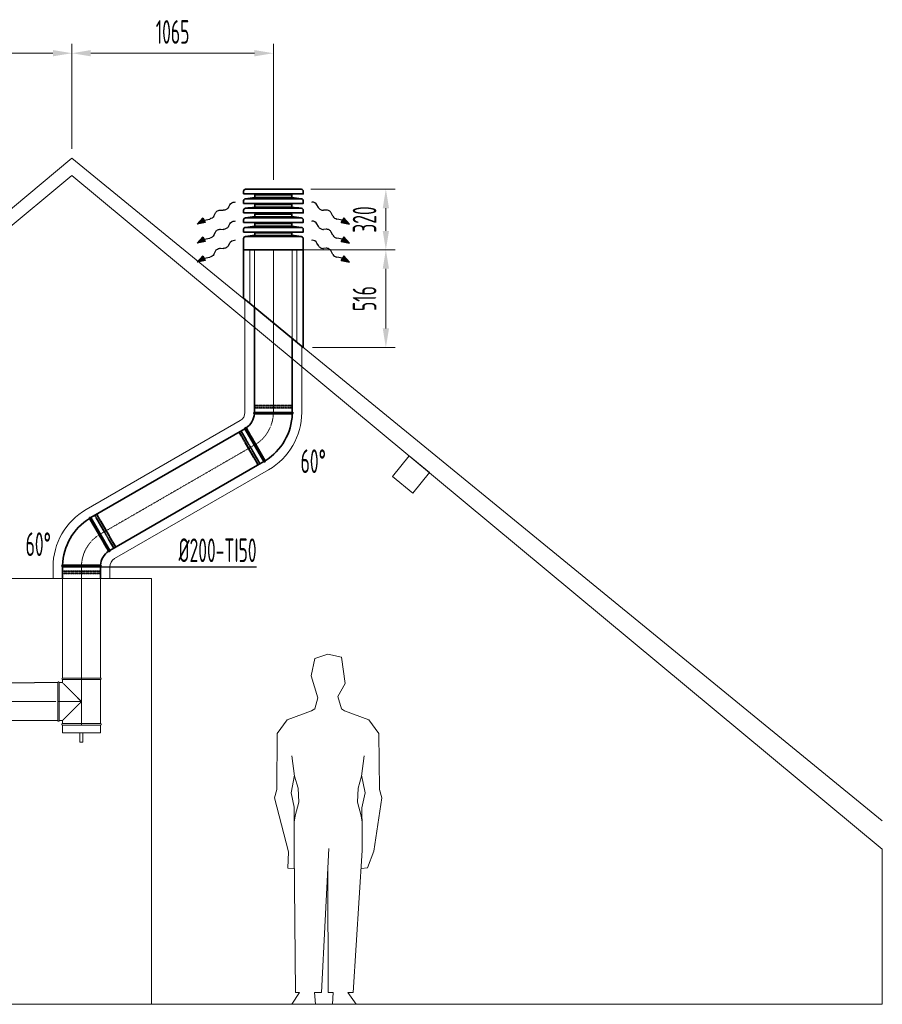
# Model space of a CAD drawing. Header units: millimetres. Extents: x 15940 to 92175, y -24684 to 227664.
# Tile 103 of 132: x 54915 to 59475, y 165606 to 170811. Entities that reach past the tile are written whole.
import ezdxf

# ---------------------------------------------------------------- set-up
doc = ezdxf.new("R2010")
doc.units = ezdxf.units.MM
doc.header["$LTSCALE"] = 0.05
for name, pattern in [('ACAD_ISO02W100', [15, 12, -3]), ('ACAD_ISO10W100', [18, 12, -3, 0, -3]), ('phl_thick', [0])]:
    doc.linetypes.add(name, pattern=pattern)
doc.layers.get('0').update_dxf_attribs({"lineweight": 5})
for name, color, linetype, lineweight in [('VZT_0D EHA (VÝFUK)', 14, 'Continuous', 35), ('VZT_13 EHA (VÝFUK) - OBRYS', 14, 'Continuous', 35), ('VZT_14 EHA (VÝFUK) - OSA', 14, 'ACAD_ISO10W100', 5), ('VZT_16 EHA (VÝFUK) - SKRYTÉ', 14, 'ACAD_ISO02W100', 5), ('VZT_30 DISTRIBUČNÍ PRVKY - OBRYS', 1, 'Continuous', 35), ('VZT_50 POPIS - OBECNE', 7, 'Continuous', 13), ('VZT_60_KOTY - DIMENZE', 7, 'Continuous', 5), ('VZT_IZOLACE - TEPELNÁ', 6, 'IZOLACE TEPELNA', 5)]:
    doc.layers.add(name, color=color, linetype=linetype, lineweight=lineweight)
doc.layers.add('VZT_15 EHA (VÝFUK) - NETISK', color=8, linetype='ACAD_ISO02W100', lineweight=5, plot=False)
doc.styles.add('EVORA_125', font='isocp.shx', dxfattribs={"width": 0.6, "height": 125})
doc.styles.get("Standard").update_dxf_attribs({"font": 'arial.ttf'})
doc.linetypes.add('IZOLACE', pattern='A,0.00254,-2.54,[134,ltypeshp.shx,S=2.54,R=0,X=-2.54,Y=0],-5.08,[134,ltypeshp.shx,S=2.54,R=180,X=2.54,Y=0],-2.54', length=10.16254)
doc.linetypes.add('IZOLACE TEPELNA', pattern='A,12.7,-1.5,["T",Standard,S=2.54,R=0,X=0,Y=-1.27],-3', length=17.2)

msp = doc.modelspace()

# ---------------------------------------------------------------- linework, layer by layer
for p, q in [((56543.2, 167458), (56476, 167433.7)), ((56615.7, 167442.3), (56543.2, 167458)), ((56635.2, 167302.7), (56615.7, 167442.3)), ((56476, 167433.7), (56456.5, 167343.5)), ((56456.5, 167343.5), (56491.8, 167227.1)), ((56597.2, 167233.7), (56635.2, 167302.7)), ((56475.1, 167168.1), (56491.8, 167227.1)), ((56615.8, 167168.1), (56597.2, 167233.7)), ((56329.4, 167110.4), (56458.4, 167158.2)), ((56458.4, 167158.2), (56475.1, 167168.1)), ((56632.4, 167158.2), (56615.8, 167168.1)), ((56761.4, 167110.4), (56632.4, 167158.2)), ((56276.5, 167038.2), (56329.4, 167110.4)), ((56814.3, 167038.2), (56761.4, 167110.4)), ((56273.6, 166742.6), (56276.5, 167038.2)), ((56817.2, 166742.6), (56814.3, 167038.2)), ((56354.3, 166920), (56368.1, 166813.2)), ((56736.5, 166920), (56722.7, 166813.2)), ((56368.1, 166817), (56349.9, 166723.5)), ((56368.1, 166813.2), (56387.2, 166748.8)), ((56722.7, 166813.2), (56703.6, 166748.8)), ((56722.7, 166817), (56740.9, 166723.5)), ((56262, 166698.5), (56273.6, 166742.6)), ((56349.9, 166723.5), (56366.5, 166648.4)), ((56387.2, 166748.8), (56390.4, 166674.4)), ((56703.6, 166748.8), (56700.4, 166674.4)), ((56740.9, 166723.5), (56724.3, 166644.2)), ((56828.8, 166698.5), (56817.2, 166742.6)), ((56336.8, 166411.6), (56262, 166698.5)), ((56371, 166602.4), (56390.4, 166674.4)), ((56719.8, 166602.4), (56700.4, 166674.4)), ((56786.3, 166415.5), (56828.8, 166698.5)), ((56366.5, 166648.4), (56365.6, 166555.8)), ((56365.6, 166568.4), (56371, 166602.4)), ((56725.2, 166568.4), (56719.8, 166602.4)), ((56724.3, 166644.2), (56725.2, 166530.7)), ((56365.6, 166419.3), (56365.6, 166568.4)), ((56725.2, 166419.3), (56725.2, 166568.4)), ((56332.7, 166326.5), (56336.8, 166411.6)), ((56365.6, 166419.3), (56372.6, 165669.5)), ((56510.4, 165669.5), (56549.4, 166429.3)), ((56678.2, 165669.5), (56725.2, 166419.3)), ((56753.4, 166328), (56786.3, 166415.5)), ((56366.5, 166322.6), (56332.7, 166326.5)), ((56543.2, 166309.2), (56546.6, 165669.5)), ((56719.6, 166324.2), (56753.4, 166328)), ((56393.9, 165669.5), (56354, 165606.5)), ((56372.6, 165669.5), (56393.9, 165669.5)), ((56473.8, 165669.5), (56510.4, 165669.5)), ((56473.8, 165669.5), (56479.3, 165607.6)), ((56546.6, 165669.5), (56572.1, 165669.5)), ((56572.1, 165669.5), (56568.3, 165608)), ((56650.1, 165669.5), (56678.2, 165669.5)), ((56650.1, 165669.5), (56693.6, 165606.9)), ((56479.3, 165607.6), (56354, 165606.5)), ((56568.3, 165608), (56693.6, 165606.9))]:
    msp.add_line(p, q)
at = {"layer": 'VZT_0D EHA (VÝFUK)'}
for p, q in [((56098.5, 169594.8), (56098.5, 169338.6)), ((56413, 169078.9), (56413.5, 169594.8)), ((56098.5, 169338.6), (56413, 169078.9))]:
    msp.add_line(p, q, dxfattribs=at)
at = {"layer": 'VZT_13 EHA (VÝFUK) - OBRYS'}
for p, q in [((56156, 169289.5), (56156, 169290.8)), ((56156, 168735.6), (56156, 169289.5)), ((56356, 168735.6), (56356, 169125.9)), ((56156, 168735.6), (56356, 168735.6)), ((56256, 168727.6), (56356, 168727.6)), ((56206, 168475.8), (56106, 168649)), ((56162.9, 168566.5), (56213, 168479.8)), ((55334.9, 168088.2), (55284.8, 168174.9)), ((55291.8, 168178.9), (55391.8, 168005.7)), ((55241.9, 167927.1), (55141.8, 167927.1)), ((55141.8, 167856.5), (55141.8, 167919.1)), ((55341.8, 167919.1), (55141.8, 167919.1)), ((55341.8, 167856.5), (55341.8, 167919.1))]:
    msp.add_line(p, q, dxfattribs=at)
for points in [[(55291.8, 168178.9), (56106, 168649)], [(55391.8, 168005.7), (56206, 168475.8)]]:
    msp.add_lwpolyline(points, dxfattribs=at)
for centre, radius, start, end in [((56156, 168731.6), 4, 90, 265.4188), ((56356, 168731.6), 4, 270, 90), ((56056, 168735.6), 100, 304.5812, 355.4188), ((56056, 168735.6), 300, 301.5281, 358.4719), ((56109.5, 168651), 4, 34.5812, 210), ((56209.5, 168477.8), 4, 210, 30), ((55441.8, 167919.1), 300, 121.5281, 178.4719), ((55288.3, 168176.9), 4, 30, 210), ((55441.8, 167919.1), 100, 124.5812, 175.4188), ((55388.3, 168003.7), 4, 214.5812, 30), ((55141.8, 167923.1), 4, 90, 270), ((55341.8, 167923.1), 4, 270, 85.4188)]:
    msp.add_arc(centre, radius, start, end, dxfattribs=at)
for points, knots in [([(56155.7, 168727.6), (56155.7, 168727.6), (56157.9, 168727.6), (56166.9, 168727.6), (56173.8, 168727.6), (56191.6, 168727.6), (56202.3, 168727.6), (56226, 168727.6), (56238.9, 168727.6), (56253.3, 168727.6), (56254.6, 168727.6), (56256, 168727.6)], [315.294186, 315.294186, 315.294186, 315.294186, 351.735982, 351.735982, 390.710875, 390.710875, 429.832624, 429.832624, 468.991563, 468.991563, 473.053633, 473.053633, 473.053633, 473.053633]), ([(56162.9, 168566.5), (56156.6, 168577.4), (56150.4, 168588.2), (56138.4, 168608.9), (56132.9, 168618.5), (56123.5, 168634.8), (56119.7, 168641.4), (56114.4, 168650.5), (56113, 168653), (56112.8, 168653.3), (56112.8, 168653.3), (56112.8, 168653.3)], [157.533456, 157.533456, 157.533456, 157.533456, 195.393508, 195.393508, 234.551342, 234.551342, 273.721472, 273.721472, 312.806301, 312.806301, 315.294186, 315.294186, 315.294186, 315.294186]), ([(55334.9, 168088.2), (55341.2, 168077.3), (55347.4, 168066.5), (55359.4, 168045.8), (55364.9, 168036.2), (55374.3, 168019.9), (55378.1, 168013.3), (55383.4, 168004.2), (55384.8, 168001.7), (55385, 168001.4), (55385, 168001.4), (55385, 168001.4)], [157.533456, 157.533456, 157.533456, 157.533456, 195.393508, 195.393508, 234.551342, 234.551342, 273.721472, 273.721472, 312.806301, 312.806301, 315.294186, 315.294186, 315.294186, 315.294186]), ([(55342.1, 167927.1), (55342.1, 167927.1), (55339.9, 167927.1), (55330.9, 167927.1), (55324, 167927.1), (55306.2, 167927.1), (55295.5, 167927.1), (55271.8, 167927.1), (55259, 167927.1), (55244.6, 167927.1), (55243.2, 167927.1), (55241.9, 167927.1)], [315.294186, 315.294186, 315.294186, 315.294186, 351.735982, 351.735982, 390.710875, 390.710875, 429.832624, 429.832624, 468.991563, 468.991563, 473.053633, 473.053633, 473.053633, 473.053633])]:
    msp.add_open_spline(points, degree=3, knots=knots, dxfattribs=at)
at = {"layer": 'VZT_14 EHA (VÝFUK) - OSA', "ltscale": 5}
for p, q in [((56256, 169594.8), (56256, 169207.7)), ((56256, 169207.7), (56256, 168735.6)), ((55241.8, 167919.1), (55241.8, 167856.5)), ((55241.8, 167856.5), (55241.8, 167331.2)), ((55241.8, 167082.2), (55241.8, 167331.2)), ((54165.7, 167206.5), (55108, 167206.5)), ((55116.8, 167206.7), (55241.8, 167206.7))]:
    msp.add_line(p, q, dxfattribs=at)
at = {"layer": 'VZT_14 EHA (VÝFUK) - OSA', "ltscale": 0.3}
for points in [[(56256, 168735.6), (56256, 168735.6, -0.267949), (56156, 168562.4, -0.267949)], [(55241.8, 167919.1), (55241.8, 167919.1, -0.267949), (55341.8, 168092.3, -0.267949)]]:
    msp.add_lwpolyline(points, format="xyb", dxfattribs=at)
at = {"layer": 'VZT_14 EHA (VÝFUK) - OSA', "ltscale": 5}
msp.add_lwpolyline([(56156, 168562.4), (55341.8, 168092.3)], dxfattribs=at)
at = {"layer": 'VZT_15 EHA (VÝFUK) - NETISK', "ltscale": 0.4}
for p, q in [((56156, 168769.1), (56356, 168769.1)), ((56156, 168768.6), (56156, 168769.1)), ((56156, 168768.6), (56356, 168768.6)), ((56156, 168761.6), (56356, 168761.6)), ((56156, 168761.1), (56156, 168761.6)), ((56156, 168761.1), (56356, 168761.1)), ((56157, 168773.6), (56355, 168773.6)), ((56157, 168769.6), (56157, 168773.6)), ((56157, 168769.6), (56355, 168769.6)), ((56157, 168757.6), (56355, 168757.6)), ((56157, 168735.6), (56157, 168757.6)), ((56158, 168769.1), (56158, 168769.6)), ((56158, 168761.6), (56158, 168768.6)), ((56158, 168757.6), (56158, 168761.1)), ((56354, 168769.1), (56354, 168769.6)), ((56354, 168761.6), (56354, 168768.6)), ((56354, 168757.6), (56354, 168761.1)), ((56355, 168769.6), (56355, 168773.6)), ((56355, 168735.6), (56355, 168757.6)), ((56356, 168768.6), (56356, 168769.1)), ((56356, 168761.1), (56356, 168761.6)), ((56077, 168632.3), (56077.5, 168632.5)), ((56077, 168632.3), (56177, 168459)), ((56077.5, 168632.5), (56177.5, 168459.3)), ((56078.5, 168630.8), (56084.5, 168634.3)), ((56083.5, 168636), (56084, 168636.3)), ((56083.5, 168636), (56183.5, 168462.8)), ((56084, 168636.3), (56184, 168463)), ((56085, 168634.5), (56088, 168636.3)), ((56087.5, 168637.1), (56106.5, 168648.1)), ((56087.5, 168637.1), (56186.5, 168465.7)), ((56073.6, 168629.1), (56077.1, 168631.1)), ((56073.6, 168629.1), (56172.6, 168457.7)), ((56077.1, 168631.1), (56176.1, 168459.7)), ((56077.6, 168630.3), (56078, 168630.5)), ((56186.5, 168465.7), (56205.5, 168476.7)), ((56172.6, 168457.7), (56176.1, 168459.7)), ((56175.6, 168460.5), (56176, 168460.8)), ((56176.5, 168461), (56182.5, 168464.5)), ((56177, 168459), (56177.5, 168459.3)), ((56183, 168464.8), (56186, 168466.5)), ((56183.5, 168462.8), (56184, 168463)), ((55311.3, 168189), (55292.3, 168178)), ((55410.3, 168017.5), (55311.3, 168189)), ((55314.9, 168189.9), (55311.8, 168188.1)), ((55314.3, 168191.9), (55313.9, 168191.6)), ((55413.9, 168018.4), (55313.9, 168191.6)), ((55414.3, 168018.7), (55314.3, 168191.9)), ((55321.4, 168193.6), (55315.3, 168190.1)), ((55320.8, 168195.6), (55320.4, 168195.4)), ((55420.4, 168022.2), (55320.4, 168195.4)), ((55420.8, 168022.4), (55320.8, 168195.6)), ((55325.2, 168197), (55321.7, 168195)), ((55420.7, 168023.5), (55321.7, 168195)), ((55322.2, 168194.1), (55321.8, 168193.9)), ((55424.2, 168025.5), (55325.2, 168197)), ((55410.3, 168017.5), (55391.3, 168006.5)), ((55412.9, 168020.2), (55409.8, 168018.4)), ((55419.4, 168023.9), (55413.3, 168020.4)), ((55414.3, 168018.7), (55413.9, 168018.4)), ((55420.2, 168024.4), (55419.8, 168024.2)), ((55420.8, 168022.4), (55420.4, 168022.2)), ((55424.2, 168025.5), (55420.7, 168023.5)), ((55142.8, 167919.1), (55142.8, 167897.1)), ((55340.8, 167919.1), (55340.8, 167897.1)), ((55341.8, 167893.6), (55141.8, 167893.6)), ((55141.8, 167893.6), (55141.8, 167893.1)), ((55341.8, 167893.1), (55141.8, 167893.1)), ((55341.8, 167886.1), (55141.8, 167886.1)), ((55141.8, 167886.1), (55141.8, 167885.6)), ((55341.8, 167885.6), (55141.8, 167885.6)), ((55340.8, 167897.1), (55142.8, 167897.1)), ((55340.8, 167885.1), (55142.8, 167885.1)), ((55142.8, 167885.1), (55142.8, 167881.1)), ((55340.8, 167881.1), (55142.8, 167881.1)), ((55143.8, 167897.1), (55143.8, 167893.6)), ((55143.8, 167893.1), (55143.8, 167886.1)), ((55143.8, 167885.6), (55143.8, 167885.1)), ((55339.8, 167897.1), (55339.8, 167893.6)), ((55339.8, 167893.1), (55339.8, 167886.1)), ((55339.8, 167885.6), (55339.8, 167885.1)), ((55340.8, 167885.1), (55340.8, 167881.1)), ((55341.8, 167893.6), (55341.8, 167893.1)), ((55341.8, 167886.1), (55341.8, 167885.6))]:
    msp.add_line(p, q, dxfattribs=at)
at = {"layer": 'VZT_16 EHA (VÝFUK) - SKRYTÉ', "ltscale": 5}
for p, q in [((56156, 169290.8), (56156, 169594.8)), ((56356, 169124.5), (56356, 169594.8)), ((55141.8, 167331.2), (55141.8, 167856.5)), ((55341.8, 167331.2), (55341.8, 167856.5)), ((55341.8, 167331.2), (55141.8, 167331.2)), ((55116.8, 167306.7), (54165.7, 167306.5)), ((55116.8, 167306.7), (55116.8, 167106.7)), ((55124.8, 167106.7), (55124.8, 167306.7)), ((55141.8, 167306.7), (55124.8, 167306.7)), ((55141.8, 167323.2), (55341.8, 167323.2)), ((55141.8, 167306.7), (55141.8, 167323.2)), ((55241.8, 167206.7), (55141.8, 167306.7)), ((55341.8, 167090.2), (55341.8, 167323.2)), ((55141.8, 167106.7), (55241.8, 167206.7)), ((55116.8, 167106.5), (54165.7, 167106.5)), ((55141.8, 167106.7), (55124.8, 167106.7)), ((55140.8, 167082.2), (55342.8, 167082.2)), ((55140.8, 167082.2), (55140.8, 167042.2)), ((55141.8, 167090.2), (55141.8, 167106.7)), ((55341.8, 167090.2), (55141.8, 167090.2)), ((55141.8, 167082.2), (55341.8, 167082.2)), ((55342.8, 167082.2), (55342.8, 167042.2)), ((55140.8, 167042.2), (55342.8, 167042.2)), ((55233.8, 166992.2), (55233.8, 167042.2)), ((55249.8, 167042.2), (55249.8, 166992.2)), ((55249.8, 166992.2), (55233.8, 166992.2))]:
    msp.add_line(p, q, dxfattribs=at)
for centre, start, end in [((55141.8, 167327.2), 90, 270), ((55341.8, 167327.2), 270, 90), ((55120.8, 167306.7), 0, 180), ((55120.8, 167106.7), 180, 0), ((55141.8, 167086.2), 90, 270), ((55341.8, 167086.2), 270, 90)]:
    msp.add_arc(centre, 4, start, end, dxfattribs=at)
at = {"layer": 'VZT_30 DISTRIBUČNÍ PRVKY - OBRYS', "linetype": 'phl_thick'}
for points in [[(56098.4, 169890.4), (56098.4, 169904.7, -0.414214), (56108.5, 169914.8), (56403.6, 169914.8, -0.414214), (56413.7, 169904.7), (56413.7, 169890.4)], [(56098.4, 169840), (56098.4, 169854.3, -0.414214), (56108.5, 169864.4), (56403.6, 169864.4, -0.414214), (56413.7, 169854.3), (56413.7, 169840)], [(56098.4, 169789.6), (56098.4, 169803.9, -0.414214), (56108.5, 169814), (56403.6, 169814, -0.414214), (56413.7, 169803.9), (56413.7, 169789.6)], [(56098.4, 169739.2), (56098.4, 169753.5, -0.414214), (56108.5, 169763.6), (56403.6, 169763.6, -0.414214), (56413.7, 169753.5), (56413.7, 169739.2)], [(56098.4, 169688.8), (56098.4, 169703.1, -0.414214), (56108.5, 169713.2), (56403.6, 169713.2, -0.414214), (56413.7, 169703.1), (56413.7, 169688.8)]]:
    msp.add_lwpolyline(points, format="xyb", close=True, dxfattribs=at)
for points in [[(56158.8, 169870.4), (56158.8, 169884.5), (56353.3, 169884.5), (56353.3, 169870.4)], [(56158.8, 169820), (56158.8, 169834.1), (56353.3, 169834.1), (56353.3, 169820)], [(56158.8, 169769.6), (56158.8, 169783.7), (56353.3, 169783.7), (56353.3, 169769.6)], [(56158.8, 169719.2), (56158.8, 169733.3), (56353.3, 169733.3), (56353.3, 169719.2)], [(56353.2, 169670.8), (56353.2, 169684.9), (56158.9, 169684.9), (56158.9, 169670.8)]]:
    msp.add_lwpolyline(points, close=True, dxfattribs=at)
msp.add_lwpolyline([(56098.5, 169654.7), (56098.5, 169594.8), (56413.5, 169594.8), (56413.5, 169654.7, 0.414214), (56403.4, 169664.8), (56108.7, 169664.8, 0.414214), (56098.5, 169654.7)], format="xyb", dxfattribs=at)
for centre, start, end in [((56212.7, 169207.9), 94.6512, 99.003), ((56299.4, 169207.9), 80.997, 85.3488), ((56212.7, 169157.5), 94.6512, 99.003), ((56299.4, 169157.5), 80.997, 85.3488), ((56212.7, 169107.1), 94.6512, 99.003), ((56299.4, 169107.1), 80.997, 85.3488), ((56212.7, 169056.7), 94.6512, 99.003), ((56299.4, 169056.7), 80.997, 85.3488), ((56212.8, 169008.3), 94.6512, 99.003), ((56299.3, 169008.3), 80.997, 85.3488)]:
    msp.add_arc(centre, 664.7, start, end, dxfattribs=at)
at = {"layer": 'VZT_50 POPIS - OBECNE', "linetype": 'phl_thick'}
for p, q in [((55191, 170128.6), (55191, 170683.9)), ((55191, 170128.6), (55191, 170683.9)), ((56256, 169964.8), (56256, 170683.9)), ((55091, 170633.9), (54168.9, 170633.9)), ((55291, 170633.9), (56156, 170633.9)), ((56453.6, 169914.8), (56900.7, 169914.8)), ((56850.7, 169694.8), (56850.7, 169814.8)), ((56406, 169594.8), (56900.7, 169594.8)), ((56463.5, 169594.8), (56900.7, 169594.8)), ((56850.7, 169178.9), (56850.7, 169494.8)), ((56463.5, 169078.9), (56900.7, 169078.9))]:
    msp.add_line(p, q, dxfattribs=at)
at = {"layer": 'VZT_50 POPIS - OBECNE', "color": 8, "linetype": 'phl_thick'}
for p, q in [((55191, 170078.6), (52895.8, 168170.1)), ((55191, 170078.6), (59474.6, 166575.7)), ((52267.8, 167556.5), (55191.4, 169987.5)), ((59474.6, 166426), (55191.4, 169987.5)), ((56884.9, 168397.3), (56973.5, 168505.7)), ((56973.5, 168505.7), (57081.9, 168417.1)), ((56993.2, 168308.7), (56884.9, 168397.3)), ((57081.9, 168417.1), (56993.2, 168308.7)), ((53212, 167856.5), (55612, 167856.5)), ((55612, 167856.5), (55612, 165606.5)), ((59474.6, 166426), (59474.6, 165606.5)), ((49528.9, 165606.5), (59474.6, 165606.5))]:
    msp.add_line(p, q, dxfattribs=at)
at = {"layer": 'VZT_50 POPIS - OBECNE', "color": 0, "lineweight": -2}
for p, q in [((56018.3, 169818.7), (56025.5, 169832.2)), ((56493.8, 169818.7), (56486.6, 169832.2)), ((55940.8, 169772.1), (55950, 169789.4)), ((55977, 169804.5), (55991.3, 169803.6)), ((56535.1, 169804.5), (56520.8, 169803.6)), ((56571.2, 169772.1), (56562.1, 169789.4)), ((55852.8, 169730.5), (55883.5, 169763.7)), ((55897.1, 169739.3), (55852.8, 169730.5)), ((55883.5, 169763.7), (55890.3, 169751.5)), ((55890.3, 169751.5), (55920, 169757.4)), ((55897.1, 169739.3), (55890.3, 169751.5)), ((56018.3, 169717.9), (56025.5, 169731.4)), ((56493.8, 169717.9), (56486.6, 169731.4)), ((56621.8, 169751.5), (56592.1, 169757.4)), ((56615, 169739.3), (56621.8, 169751.5)), ((56615, 169739.3), (56659.3, 169730.5)), ((56628.6, 169763.7), (56621.8, 169751.5)), ((56659.3, 169730.5), (56628.6, 169763.7)), ((55940.8, 169671.3), (55950, 169688.6)), ((55977, 169703.7), (55991.3, 169702.8)), ((56535.1, 169703.7), (56520.8, 169702.8)), ((56571.2, 169671.3), (56562.1, 169688.6)), ((55852.8, 169629.7), (55883.5, 169662.9)), ((55897.1, 169638.6), (55852.8, 169629.7)), ((55883.5, 169662.9), (55890.3, 169650.7)), ((55890.3, 169650.7), (55920, 169656.6)), ((55897.1, 169638.6), (55890.3, 169650.7)), ((56018.3, 169617.1), (56025.5, 169630.6)), ((56493.8, 169617.1), (56486.6, 169630.6)), ((56621.8, 169650.7), (56592.1, 169656.6)), ((56615, 169638.6), (56621.8, 169650.7)), ((56615, 169638.6), (56659.3, 169629.7)), ((56628.6, 169662.9), (56621.8, 169650.7)), ((56659.3, 169629.7), (56628.6, 169662.9)), ((55940.8, 169570.5), (55950, 169587.8)), ((55977, 169602.9), (55991.3, 169602)), ((56535.1, 169602.9), (56520.8, 169602)), ((56571.2, 169570.5), (56562.1, 169587.8)), ((55852.8, 169528.9), (55883.5, 169562.1)), ((55897.1, 169537.8), (55852.8, 169528.9)), ((55883.5, 169562.1), (55890.3, 169549.9)), ((55890.3, 169549.9), (55920, 169555.8)), ((55897.1, 169537.8), (55890.3, 169549.9)), ((56621.8, 169549.9), (56592.1, 169555.8)), ((56615, 169537.8), (56621.8, 169549.9)), ((56615, 169537.8), (56659.3, 169528.9)), ((56628.6, 169562.1), (56621.8, 169549.9)), ((56659.3, 169528.9), (56628.6, 169562.1))]:
    msp.add_line(p, q, dxfattribs=at)
at = {"layer": 'VZT_50 POPIS - OBECNE'}
for p, q in [((56051.5, 169847.4), (56055.1, 169847.3)), ((56460.6, 169847.4), (56457, 169847.3)), ((56051.5, 169746.6), (56055.1, 169746.6)), ((56460.6, 169746.6), (56457, 169746.6)), ((56051.5, 169645.8), (56055.1, 169645.7)), ((56460.6, 169645.8), (56457, 169645.7))]:
    msp.add_line(p, q, dxfattribs=at)
at = {"layer": 'VZT_50 POPIS - OBECNE', "color": 0, "lineweight": -2, "extrusion": (0, 0, -1)}
for centre, start_param, end_param in [((56043.5, 169831.7), 0.766537, 2.320574), ((55968, 169788.8), 0.766537, 2.375056), ((56000.3, 169819.3), 3.908129, 5.516649), ((55922.8, 169772.7), 3.908129, 5.191299), ((56043.5, 169730.9), 0.766537, 2.320574), ((55968, 169688), 0.766537, 2.375056), ((56000.3, 169718.5), 3.908129, 5.516649), ((55922.8, 169671.9), 3.908129, 5.191299), ((56043.5, 169630.1), 0.766537, 2.320574), ((55922.8, 169571.1), 3.908129, 5.191299), ((55968, 169587.2), 0.766537, 2.375056), ((56000.3, 169617.7), 3.908129, 5.516649)]:
    msp.add_ellipse(centre, major_axis=(-18.8, -10.5), ratio=0.625, start_param=start_param, end_param=end_param, dxfattribs=at)
at = {"layer": 'VZT_50 POPIS - OBECNE', "color": 0, "lineweight": -2}
for centre, start_param, end_param in [((56468.6, 169831.7), 0.766537, 2.320574), ((56511.8, 169819.3), 3.908129, 5.516649), ((56544.1, 169788.8), 0.766537, 2.375056), ((56468.6, 169730.9), 0.766537, 2.320574), ((56589.3, 169772.7), 3.908129, 5.191299), ((56511.8, 169718.5), 3.908129, 5.516649), ((56544.1, 169688), 0.766537, 2.375056), ((56468.6, 169630.1), 0.766537, 2.320574), ((56589.3, 169671.9), 3.908129, 5.191299), ((56511.8, 169617.7), 3.908129, 5.516649), ((56544.1, 169587.2), 0.766537, 2.375056), ((56589.3, 169571.1), 3.908129, 5.191299)]:
    msp.add_ellipse(centre, major_axis=(18.8, -10.5), ratio=0.625, start_param=start_param, end_param=end_param, dxfattribs=at)
at = {"layer": 'VZT_50 POPIS - OBECNE', "linetype": 'phl_thick'}
for points in [[(55091, 170650.6), (55091, 170617.3), (55191, 170633.9)], [(55291, 170650.6), (55291, 170617.3), (55191, 170633.9)], [(56156, 170650.6), (56156, 170617.3), (56256, 170633.9)], [(56834.1, 169814.8), (56867.4, 169814.8), (56850.7, 169914.8)], [(56834.1, 169694.8), (56867.4, 169694.8), (56850.7, 169594.8)], [(56834.1, 169494.8), (56867.4, 169494.8), (56850.7, 169594.8)], [(56834.1, 169178.9), (56867.4, 169178.9), (56850.7, 169078.9)]]:
    msp.add_solid(points, dxfattribs=at)
at = {"layer": 'VZT_50 POPIS - OBECNE', "color": 0, "lineweight": -2}
for points in [[(55897.1, 169739.3), (55883.5, 169763.7), (55852.8, 169730.5)], [(56615, 169739.3), (56628.6, 169763.7), (56659.3, 169730.5)], [(55897.1, 169638.6), (55883.5, 169662.9), (55852.8, 169629.7)], [(56615, 169638.6), (56628.6, 169662.9), (56659.3, 169629.7)], [(55897.1, 169537.8), (55883.5, 169562.1), (55852.8, 169528.9)], [(56615, 169537.8), (56628.6, 169562.1), (56659.3, 169528.9)]]:
    msp.add_solid(points, dxfattribs=at)
at = {"layer": 'VZT_60_KOTY - DIMENZE', "linetype": 'ByBlock', "lineweight": -2}
msp.add_line((55624.7, 167919.1), (55674.7, 167919.1), dxfattribs=at)
for points in [[(55341.8, 167919.1), (55624.7, 167919.1)], [(55674.7, 167919.1), (56167.3, 167919.1)]]:
    msp.add_lwpolyline(points, dxfattribs=at)
at = {"layer": 'VZT_IZOLACE - TEPELNÁ', "linetype": 'IZOLACE'}
for p, q in [((56131, 169311.6), (56131, 169594.8)), ((56381, 169103.8), (56381, 169594.8))]:
    msp.add_line(p, q, dxfattribs=at)
at = {"layer": 'VZT_IZOLACE - TEPELNÁ', "ltscale": 10}
for p, q in [((56106, 168735.6), (56106, 169330.4)), ((56406, 168735.6), (56406, 169085)), ((55266.8, 168222.2), (56081, 168692.3)), ((55416.8, 167962.4), (56231, 168432.5)), ((55091.8, 167856.5), (55091.8, 167919.1)), ((55391.8, 167856.5), (55391.8, 167919.1))]:
    msp.add_line(p, q, dxfattribs=at)
for centre, radius, start, end in [((56056, 168735.6), 50, 300, 0), ((56056, 168735.6), 350, 300, 0), ((55441.8, 167919.1), 350, 120, 180), ((55441.8, 167919.1), 50, 120, 180)]:
    msp.add_arc(centre, radius, start, end, dxfattribs=at)

# ---------------------------------------------------------------- texts
at = {"layer": 'VZT_50 POPIS - OBECNE', "linetype": 'phl_thick', "insert": (55723.5, 170746.4), "char_height": 125, "attachment_point": 5, "style": 'EVORA_125'}
msp.add_mtext('\\A1;1065', dxfattribs=at)
at = {"layer": 'VZT_50 POPIS - OBECNE', "linetype": 'phl_thick', "char_height": 125, "attachment_point": 5, "rotation": 90, "style": 'EVORA_125'}
for s, insert in [('\\A1;320', (56738.2, 169754.8)), ('\\A1;516', (56738.2, 169336.9))]:
    msp.add_mtext(s, dxfattribs=dict(at, insert=insert))
at = {"layer": 'VZT_60_KOTY - DIMENZE', "linetype": 'phl_thick', "style": 'EVORA_125', "width": 0.6}
for p in [(56400.2, 168414.9), (54946.8, 167976.1)]:
    msp.add_text('60°', height=125, dxfattribs=at).set_placement(p)
at = {"layer": 'VZT_60_KOTY - DIMENZE', "linetype": 'phl_thick', "insert": (56167.3, 168069.1), "char_height": 125, "attachment_point": 3, "style": 'EVORA_125'}
msp.add_mtext('%%C200-TI50', dxfattribs=at)

doc.saveas('drawing.dxf')
